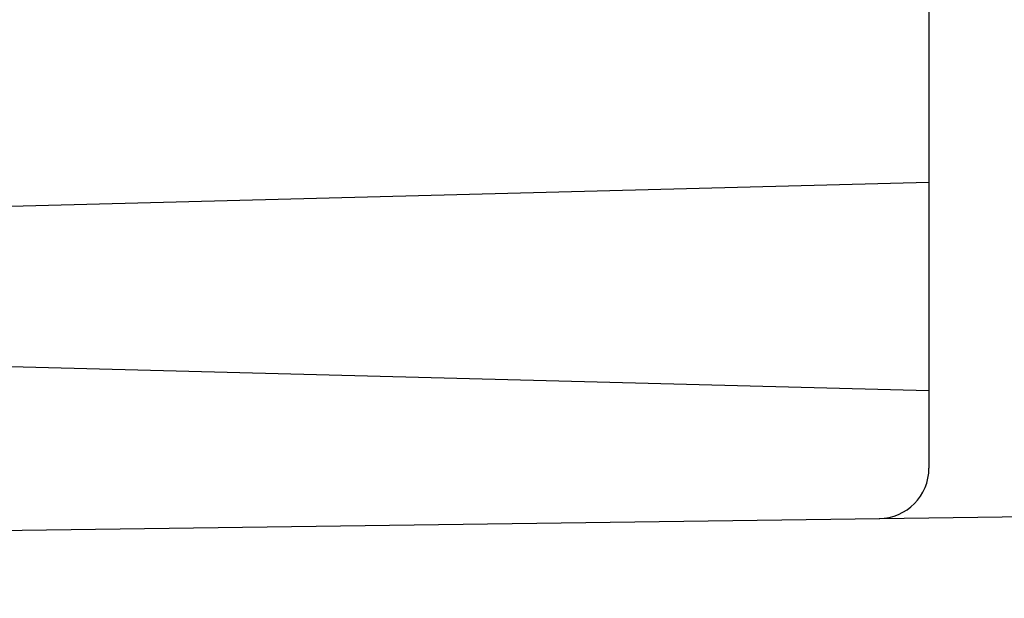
# Model space of a CAD drawing. Header units: millimetres. Extents: x 0 to 1300, y 0 to 891.
# Tile 31 of 141: x 558 to 578, y 319 to 331. Entities that reach past the tile are written whole.
import ezdxf

# ---------------------------------------------------------------- set-up
doc = ezdxf.new("R2010")
doc.units = ezdxf.units.MM
doc.header["$LTSCALE"] = 0.547069
doc.layers.add('NoLayerName_001', color=7, linetype='Continuous')

# ---------------------------------------------------------------- blocks, each defined once
blk = doc.blocks.new('DIM_0002')
at = {"color": 3, "linetype": 'Continuous', "lineweight": 13}
blk.add_arc((67.226, 70.226), 67.226, 0, 270, dxfattribs=at)

msp = doc.modelspace()

# ---------------------------------------------------------------- linework, layer by layer
at = {"layer": 'NoLayerName_001', "color": 7, "linetype": 'Continuous', "lineweight": 25}
for p, q in [((576.1146, 333.492), (576.1146, 321.9087)), ((576.1146, 327.5622), (536.6143, 326.5278)), ((576.1146, 323.4411), (536.6143, 324.4755)), ((541.6415, 320.4575), (617.0876, 321.4743))]:
    msp.add_line(p, q, dxfattribs=at)
msp.add_arc((575.1146, 321.9087), 1, 270.77213, 0, dxfattribs=at)

# ---------------------------------------------------------------- block references
at = {"layer": 'NoLayerName_001', "color": 3, "linetype": 'Continuous', "lineweight": 13}
msp.add_blockref('DIM_0002', (530.8889, 227.276), dxfattribs=at)

doc.saveas('drawing.dxf')
